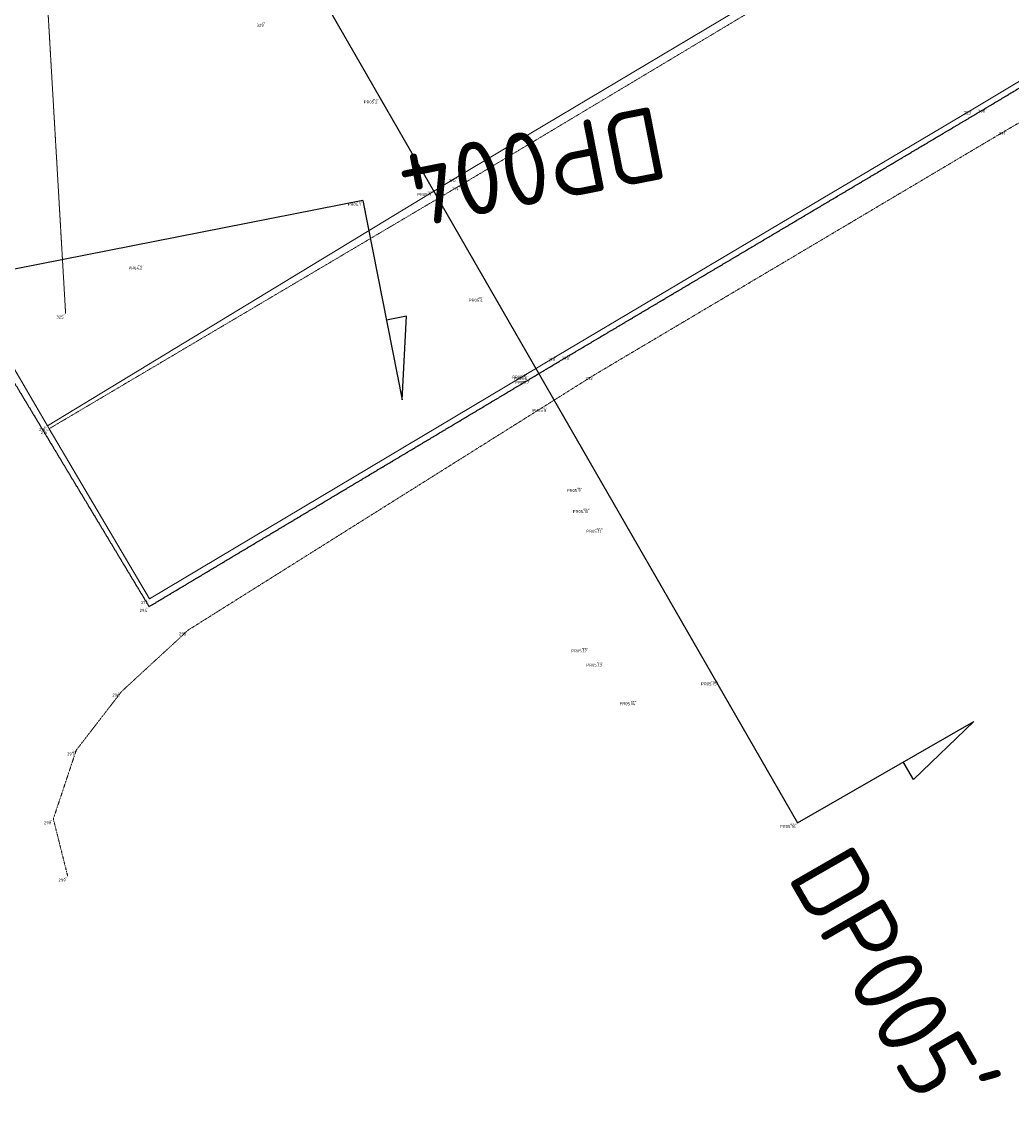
# Model space of a CAD drawing. Header units: millimetres. Extents: x 109167 to 931660, y 98993 to 321604.
# Tile 9 of 39: x 741914 to 766268, y 130853 to 158026. Entities that reach past the tile are written whole.
import ezdxf
from ezdxf.enums import TextEntityAlignment as Align

# ---------------------------------------------------------------- set-up
doc = ezdxf.new("R2010")
doc.units = ezdxf.units.MM
for name, pattern in [('AM-AS', [16, 10, -2, 2, -2]), ('JIS_08_15', [17.25, 15, -0.75, 0.75, -0.75]), ('XX-DASHDOT', [10, 3, -2, 0, -2, 3]), ('XX-HART', [13, 4, -2, 1, -2, 4])]:
    doc.linetypes.add(name, pattern=pattern)
for name, color, linetype in [('- Plangrens ingemeten', 3, 'JIS_08_15'), ('B-ME-AL-SITUATIEMETING-S', 7, 'Continuous'), ('B-WE-AL-PROFIELLOCATIE-S', 7, 'Continuous'), ('B-WE-AL-SITUATIEMETING-S', 7, 'Continuous'), ('X-XX-AL-MEETPUNT_DATA_PUNTNUMMER-T18', 7, 'Continuous')]:
    doc.layers.add(name, color=color, linetype=linetype)
for name, color, linetype, lineweight in [('B-WE-AM-AS_HULPLIJN-G', 130, 'AM-AS', 18), ('B-WE-GW-TALUD_KRUIN-G', 90, 'XX-HART', 18), ('B-WE-VH-KANTOPSLUITING_ACHTERKANTBAND-G', 40, 'XX-DASHDOT', 18), ('B-WE-VH-KANTVERHARDING-G', 40, 'Continuous', 18)]:
    doc.layers.add(name, color=color, linetype=linetype, lineweight=lineweight)
doc.styles.add('NLCS-ISO-ANNOTATIVE-T18', font='NLCS-ISO.ttf', dxfattribs={"height": 1.8})

# ---------------------------------------------------------------- blocks, each defined once
blk = doc.blocks.new('SAL-MEETPUNT_MARKER-SO')
at = {"layer": 'X-XX-AL-MEETPUNT_DATA_PUNTNUMMER-T18', "style": 'NLCS-ISO-ANNOTATIVE-T18'}
blk.add_attdef('PUNTID', text='', height=1.5, dxfattribs=at).set_placement((-1, -2.59), align=Align.RIGHT)
blk = doc.blocks.new('SAL-PROFIEL_LOCATIE_LINKS-SO')
at = {"color": 0, "linetype": 'ByBlock', "lineweight": -2}
blk.add_lwpolyline([(0, 0), (0, 5), (-0.5, 3), (0, 3)], dxfattribs=at)
at = {"color": 0, "linetype": 'ByBlock', "lineweight": -2, "style": 'NLCS-ISO-ANNOTATIVE-T18'}
blk.add_attdef('PROFNUMMER', text='', height=1.8, dxfattribs=at).set_placement((-1, 0), align=Align.MIDDLE_RIGHT)
blk = doc.blocks.new('SAL-PROFIEL_LOCATIE_RECHTS-SO')
at = {"color": 0, "linetype": 'ByBlock', "lineweight": -2}
blk.add_lwpolyline([(0, 0), (0, 5), (0.5, 3), (0, 3)], dxfattribs=at)
at = {"color": 0, "linetype": 'ByBlock', "lineweight": -2, "style": 'NLCS-ISO-ANNOTATIVE-T18'}
blk.add_attdef('PROFNUMMER', text='', height=1.8, dxfattribs=at).set_placement((1, 0), align=Align.MIDDLE_LEFT)

msp = doc.modelspace()

# ---------------------------------------------------------------- linework, layer by layer
at = {"layer": '- Plangrens ingemeten', "elevation": 388.4}
msp.add_lwpolyline([(738470, 192154.1), (738761.2, 186921.9), (739351.2, 176703.4), (739969.5, 166237.6), (740653.7, 154407.9), (741096.9, 150190.7), (745038.8, 143636.6), (755417, 149842.9), (765661.5, 155928.5), (775791.5, 162009.5), (785249.7, 167716.6), (785657.2, 167924.5), (794422.4, 173142.7), (806378.6, 180329.4), (806299.8, 180515.5), (798748.5, 192891.8)], dxfattribs=at)
at = {"layer": 'B-WE-AL-PROFIELLOCATIE-S', "elevation": 443.6}
for points in [[(749357.5, 158528.5), (760994.8, 138314.9)], [(750301.5, 153632.5), (733813.8, 150382.5)]]:
    msp.add_lwpolyline(points, dxfattribs=at)
at = {"layer": 'B-WE-AM-AS_HULPLIJN-G'}
msp.add_polyline3d([(738380.3, 229299.4, 312.1), (739496.3, 210421.1, 245.4), (740666.9, 190662, 183.6), (741821.1, 170815.2, 39.4), (742984.7, 150855.1, -147.9)], dxfattribs=at)
at = {"layer": 'B-WE-GW-TALUD_KRUIN-G'}
msp.add_polyline3d([(786181.7, 163856.3, -260.2), (785401.7, 164818, -72.7), (784375.1, 165151.7, 8.2), (783312, 164880.4, -62.6), (781965, 164540.3, 10.2), (776233.4, 161281.3, -125.8), (766154, 155377.9, -239.2), (756003, 149346.7, -262.1), (746003.8, 143060.3, -251.9), (744364, 141549.8, -259.1), (743246.4, 140102.2, -187.3), (742683, 138409.6, -261.6), (743038.8, 136993.3, -393.9)], dxfattribs=at)
at = {"layer": 'B-WE-VH-KANTOPSLUITING_ACHTERKANTBAND-G'}
for points in [[(803319.3, 183788.3, 63), (802086.2, 183015.2, 87.4), (800940.7, 182235.8, 96.9), (801046.3, 181917.7, 109.3), (803138.1, 178409.8, 112), (794471.2, 173221.7, 97.2), (785249.7, 167716.6, 111.8), (775791.5, 162009.5, 115.3), (765661.5, 155928.5, 63.1), (755417, 149842.9, -9.1), (745038.8, 143636.6, -26.9), (741096.9, 150190.7, -94.1), (740653.7, 154407.9, -98.4), (739969.5, 166237.6, 41.7), (739351.2, 176703.4, 195.8), (738761.2, 186921.9, 288.1), (738178.7, 197386.2, 300.9)], [(742580.7, 148015.8, -179.6), (752700.6, 154009.7, -193.7), (762387.2, 159813.6, -148.3), (772798.9, 165999.1, -109.8), (782626.2, 171888.2, -89.7), (791701.3, 177272, -74.3), (800444.6, 182540.6, -73.4)]]:
    msp.add_polyline3d(points, dxfattribs=at)
at = {"layer": 'B-WE-VH-KANTVERHARDING-G'}
for points in [[(738306.8, 197444.1, 228.6), (738893.3, 186958.4, 186.7), (739488.6, 176581.7, 84.2), (740086.2, 166283, -72.6), (740689.9, 156034.8, -180.6), (740864.4, 153445.2, -204.2), (741213.5, 150352.4, -189.1), (742540.1, 148087.2, -175.3), (742580.7, 148015.8, -179.6), (745052, 143830.6, -149.2), (755076.6, 149807.7, -131.9), (765307.5, 155883.7, -42.4), (775643.5, 162090.6, 21.7), (785179.6, 167820.7, 9), (794292.5, 173272, 37.9), (802951.4, 178500.5, 66.6), (802951.4, 178500.5, 66.6)], [(742540.1, 148087.2, -175.3), (752628.5, 154214.9, -203.6), (762293.7, 159983.3, -151.2), (772678.6, 166175, -105.7), (782534, 172073, -76.3), (791583.8, 177445.2, -63.6), (800323.6, 182735.5, -67.4), (802951.4, 178500.5, 66.6)]]:
    msp.add_polyline3d(points, dxfattribs=at)

# ---------------------------------------------------------------- block references
at = {"layer": 'B-ME-AL-SITUATIEMETING-S'}
ref = msp.add_blockref('SAL-MEETPUNT_MARKER-SO', (747910.3, 158037.6, -263.4), dxfattribs=dict(at, xscale=20, yscale=20, zscale=20))
ref.add_attrib('PUNTID', '329', dxfattribs={"layer": 'X-XX-AL-MEETPUNT_DATA_PUNTNUMMER-T18', "height": 30, "style": 'NLCS-ISO-ANNOTATIVE-T18'}).set_placement((747890.3, 157985.9, -263.4), align=Align.RIGHT)
ref = msp.add_blockref('SAL-MEETPUNT_MARKER-SO', (750708, 156150.2, -213.6), dxfattribs=dict(at, xscale=20, yscale=20, zscale=20))
ref.add_attrib('PUNTID', 'PR05.2', dxfattribs={"layer": 'X-XX-AL-MEETPUNT_DATA_PUNTNUMMER-T18', "height": 30, "style": 'NLCS-ISO-ANNOTATIVE-T18'}).set_placement((750688, 156098.5, -213.6), align=Align.RIGHT)
ref = msp.add_blockref('SAL-MEETPUNT_MARKER-SO', (765307.5, 155883.7, -42.4), dxfattribs=dict(at, xscale=20, yscale=20, zscale=20))
ref.add_attrib('PUNTID', '223', dxfattribs={"layer": 'X-XX-AL-MEETPUNT_DATA_PUNTNUMMER-T18', "height": 30, "style": 'NLCS-ISO-ANNOTATIVE-T18'}).set_placement((765287.5, 155832, -42.4), align=Align.RIGHT)
ref = msp.add_blockref('SAL-MEETPUNT_MARKER-SO', (765661.5, 155928.5, 63.1), dxfattribs=dict(at, xscale=20, yscale=20, zscale=20))
ref.add_attrib('PUNTID', '290', dxfattribs={"layer": 'X-XX-AL-MEETPUNT_DATA_PUNTNUMMER-T18', "height": 30, "style": 'NLCS-ISO-ANNOTATIVE-T18'}).set_placement((765641.5, 155876.8, 63.1), align=Align.RIGHT)
ref = msp.add_blockref('SAL-MEETPUNT_MARKER-SO', (766154, 155377.9, -239.2), dxfattribs=dict(at, xscale=20, yscale=20, zscale=20))
ref.add_attrib('PUNTID', '291', dxfattribs={"layer": 'X-XX-AL-MEETPUNT_DATA_PUNTNUMMER-T18', "height": 30, "style": 'NLCS-ISO-ANNOTATIVE-T18'}).set_placement((766134, 155326.2, -239.2), align=Align.RIGHT)
ref = msp.add_blockref('SAL-MEETPUNT_MARKER-SO', (752628.5, 154214.9, -203.6), dxfattribs=dict(at, xscale=20, yscale=20, zscale=20))
ref.add_attrib('PUNTID', '220', dxfattribs={"layer": 'X-XX-AL-MEETPUNT_DATA_PUNTNUMMER-T18', "height": 30, "style": 'NLCS-ISO-ANNOTATIVE-T18'}).set_placement((752608.5, 154163.2, -203.6), align=Align.RIGHT)
ref = msp.add_blockref('SAL-MEETPUNT_MARKER-SO', (752024.5, 153870.1, -207.6), dxfattribs=dict(at, xscale=20, yscale=20, zscale=20))
ref.add_attrib('PUNTID', 'PR05.3', dxfattribs={"layer": 'X-XX-AL-MEETPUNT_DATA_PUNTNUMMER-T18', "height": 30, "style": 'NLCS-ISO-ANNOTATIVE-T18'}).set_placement((752004.5, 153818.4, -207.6), align=Align.RIGHT)
ref = msp.add_blockref('SAL-MEETPUNT_MARKER-SO', (752700.6, 154009.7, -193.7), dxfattribs=dict(at, xscale=20, yscale=20, zscale=20))
ref.add_attrib('PUNTID', '219', dxfattribs={"layer": 'X-XX-AL-MEETPUNT_DATA_PUNTNUMMER-T18', "height": 30, "style": 'NLCS-ISO-ANNOTATIVE-T18'}).set_placement((752680.6, 153958, -193.7), align=Align.RIGHT)
ref = msp.add_blockref('SAL-MEETPUNT_MARKER-SO', (750301.5, 153632.5, -193.6), dxfattribs=dict(at, xscale=20, yscale=20, zscale=20))
ref.add_attrib('PUNTID', 'PR04.1', dxfattribs={"layer": 'X-XX-AL-MEETPUNT_DATA_PUNTNUMMER-T18', "height": 30, "style": 'NLCS-ISO-ANNOTATIVE-T18'}).set_placement((750281.5, 153580.8, -193.6), align=Align.RIGHT)
ref = msp.add_blockref('SAL-MEETPUNT_MARKER-SO', (744920.6, 152063.3, -157.9), dxfattribs=dict(at, xscale=20, yscale=20, zscale=20))
ref.add_attrib('PUNTID', 'PR04.2', dxfattribs={"layer": 'X-XX-AL-MEETPUNT_DATA_PUNTNUMMER-T18', "height": 30, "style": 'NLCS-ISO-ANNOTATIVE-T18'}).set_placement((744900.6, 152011.6, -157.9), align=Align.RIGHT)
ref = msp.add_blockref('SAL-MEETPUNT_MARKER-SO', (753299.8, 151268.5, -144.5), dxfattribs=dict(at, xscale=20, yscale=20, zscale=20))
ref.add_attrib('PUNTID', 'PR05.4', dxfattribs={"layer": 'X-XX-AL-MEETPUNT_DATA_PUNTNUMMER-T18', "height": 30, "style": 'NLCS-ISO-ANNOTATIVE-T18'}).set_placement((753279.8, 151216.8, -144.5), align=Align.RIGHT)
ref = msp.add_blockref('SAL-MEETPUNT_MARKER-SO', (742984.7, 150855.1, -147.9), dxfattribs=dict(at, xscale=20, yscale=20, zscale=20))
ref.add_attrib('PUNTID', '325', dxfattribs={"layer": 'X-XX-AL-MEETPUNT_DATA_PUNTNUMMER-T18', "height": 30, "style": 'NLCS-ISO-ANNOTATIVE-T18'}).set_placement((742964.7, 150803.4, -147.9), align=Align.RIGHT)
ref = msp.add_blockref('SAL-MEETPUNT_MARKER-SO', (755076.6, 149807.7, -131.9), dxfattribs=dict(at, xscale=20, yscale=20, zscale=20))
ref.add_attrib('PUNTID', '218', dxfattribs={"layer": 'X-XX-AL-MEETPUNT_DATA_PUNTNUMMER-T18', "height": 30, "style": 'NLCS-ISO-ANNOTATIVE-T18'}).set_placement((755056.6, 149756, -131.9), align=Align.RIGHT)
ref = msp.add_blockref('SAL-MEETPUNT_MARKER-SO', (755417, 149842.9, -9.1), dxfattribs=dict(at, xscale=20, yscale=20, zscale=20))
ref.add_attrib('PUNTID', '293', dxfattribs={"layer": 'X-XX-AL-MEETPUNT_DATA_PUNTNUMMER-T18', "height": 30, "style": 'NLCS-ISO-ANNOTATIVE-T18'}).set_placement((755397, 149791.2, -9.1), align=Align.RIGHT)
ref = msp.add_blockref('SAL-MEETPUNT_MARKER-SO', (754362.9, 149378.3, -99.4), dxfattribs=dict(at, xscale=20, yscale=20, zscale=20))
ref.add_attrib('PUNTID', 'PR05.5', dxfattribs={"layer": 'X-XX-AL-MEETPUNT_DATA_PUNTNUMMER-T18', "height": 30, "style": 'NLCS-ISO-ANNOTATIVE-T18'}).set_placement((754342.9, 149326.6, -99.4), align=Align.RIGHT)
ref = msp.add_blockref('SAL-MEETPUNT_MARKER-SO', (754394.7, 149343, -4.2), dxfattribs=dict(at, xscale=20, yscale=20, zscale=20))
ref.add_attrib('PUNTID', 'PR05.6', dxfattribs={"layer": 'X-XX-AL-MEETPUNT_DATA_PUNTNUMMER-T18', "height": 30, "style": 'NLCS-ISO-ANNOTATIVE-T18'}).set_placement((754374.7, 149291.3, -4.2), align=Align.RIGHT)
ref = msp.add_blockref('SAL-MEETPUNT_MARKER-SO', (754436.8, 149246.9, -12.4), dxfattribs=dict(at, xscale=20, yscale=20, zscale=20))
ref.add_attrib('PUNTID', 'PR05.7', dxfattribs={"layer": 'X-XX-AL-MEETPUNT_DATA_PUNTNUMMER-T18', "height": 30, "style": 'NLCS-ISO-ANNOTATIVE-T18'}).set_placement((754416.8, 149195.2, -12.4), align=Align.RIGHT)
ref = msp.add_blockref('SAL-MEETPUNT_MARKER-SO', (756003, 149346.7, -262.1), dxfattribs=dict(at, xscale=20, yscale=20, zscale=20))
ref.add_attrib('PUNTID', '292', dxfattribs={"layer": 'X-XX-AL-MEETPUNT_DATA_PUNTNUMMER-T18', "height": 30, "style": 'NLCS-ISO-ANNOTATIVE-T18'}).set_placement((755983, 149295, -262.1), align=Align.RIGHT)
ref = msp.add_blockref('SAL-MEETPUNT_MARKER-SO', (754864.1, 148559.5, -354.9), dxfattribs=dict(at, xscale=20, yscale=20, zscale=20))
ref.add_attrib('PUNTID', 'PR05.8', dxfattribs={"layer": 'X-XX-AL-MEETPUNT_DATA_PUNTNUMMER-T18', "height": 30, "style": 'NLCS-ISO-ANNOTATIVE-T18'}).set_placement((754844.1, 148507.8, -354.9), align=Align.RIGHT)
ref = msp.add_blockref('SAL-MEETPUNT_MARKER-SO', (742540.1, 148087.2, -175.3), dxfattribs=dict(at, xscale=20, yscale=20, zscale=20))
ref.add_attrib('PUNTID', '215', dxfattribs={"layer": 'X-XX-AL-MEETPUNT_DATA_PUNTNUMMER-T18', "height": 30, "style": 'NLCS-ISO-ANNOTATIVE-T18'}).set_placement((742520.1, 148035.5, -175.3), align=Align.RIGHT)
ref = msp.add_blockref('SAL-MEETPUNT_MARKER-SO', (742580.7, 148015.8, -179.6), dxfattribs=dict(at, xscale=20, yscale=20, zscale=20))
ref.add_attrib('PUNTID', '216', dxfattribs={"layer": 'X-XX-AL-MEETPUNT_DATA_PUNTNUMMER-T18', "height": 30, "style": 'NLCS-ISO-ANNOTATIVE-T18'}).set_placement((742560.7, 147964.1, -179.6), align=Align.RIGHT)
ref = msp.add_blockref('SAL-MEETPUNT_MARKER-SO', (755710.8, 146585.8, -1393.5), dxfattribs=dict(at, xscale=20, yscale=20, zscale=20))
ref.add_attrib('PUNTID', 'PR05.9', dxfattribs={"layer": 'X-XX-AL-MEETPUNT_DATA_PUNTNUMMER-T18', "height": 30, "style": 'NLCS-ISO-ANNOTATIVE-T18'}).set_placement((755690.8, 146534.1, -1393.5), align=Align.RIGHT)
ref = msp.add_blockref('SAL-MEETPUNT_MARKER-SO', (755892.2, 146069.5, -2309.1), dxfattribs=dict(at, xscale=20, yscale=20, zscale=20))
ref.add_attrib('PUNTID', 'PR05.10', dxfattribs={"layer": 'X-XX-AL-MEETPUNT_DATA_PUNTNUMMER-T18', "height": 30, "style": 'NLCS-ISO-ANNOTATIVE-T18'}).set_placement((755872.2, 146017.8, -2309.1), align=Align.RIGHT)
ref = msp.add_blockref('SAL-MEETPUNT_MARKER-SO', (756212.1, 145581.6, -2408.2), dxfattribs=dict(at, xscale=20, yscale=20, zscale=20))
ref.add_attrib('PUNTID', 'PR05.11', dxfattribs={"layer": 'X-XX-AL-MEETPUNT_DATA_PUNTNUMMER-T18', "height": 30, "style": 'NLCS-ISO-ANNOTATIVE-T18'}).set_placement((756192.1, 145529.9, -2408.2), align=Align.RIGHT)
ref = msp.add_blockref('SAL-MEETPUNT_MARKER-SO', (745052, 143830.6, -149.2), dxfattribs=dict(at, xscale=20, yscale=20, zscale=20))
ref.add_attrib('PUNTID', '217', dxfattribs={"layer": 'X-XX-AL-MEETPUNT_DATA_PUNTNUMMER-T18', "height": 30, "style": 'NLCS-ISO-ANNOTATIVE-T18'}).set_placement((745032, 143778.9, -149.2), align=Align.RIGHT)
ref = msp.add_blockref('SAL-MEETPUNT_MARKER-SO', (745038.8, 143636.6, -26.9), dxfattribs=dict(at, xscale=20, yscale=20, zscale=20))
ref.add_attrib('PUNTID', '294', dxfattribs={"layer": 'X-XX-AL-MEETPUNT_DATA_PUNTNUMMER-T18', "height": 30, "style": 'NLCS-ISO-ANNOTATIVE-T18'}).set_placement((745018.8, 143584.9, -26.9), align=Align.RIGHT)
ref = msp.add_blockref('SAL-MEETPUNT_MARKER-SO', (746003.8, 143060.3, -251.9), dxfattribs=dict(at, xscale=20, yscale=20, zscale=20))
ref.add_attrib('PUNTID', '295', dxfattribs={"layer": 'X-XX-AL-MEETPUNT_DATA_PUNTNUMMER-T18', "height": 30, "style": 'NLCS-ISO-ANNOTATIVE-T18'}).set_placement((745983.8, 143008.6, -251.9), align=Align.RIGHT)
ref = msp.add_blockref('SAL-MEETPUNT_MARKER-SO', (755858, 142636.5, -2555.1), dxfattribs=dict(at, xscale=20, yscale=20, zscale=20))
ref.add_attrib('PUNTID', 'PR05.12', dxfattribs={"layer": 'X-XX-AL-MEETPUNT_DATA_PUNTNUMMER-T18', "height": 30, "style": 'NLCS-ISO-ANNOTATIVE-T18'}).set_placement((755838, 142584.8, -2555.1), align=Align.RIGHT)
ref = msp.add_blockref('SAL-MEETPUNT_MARKER-SO', (756229.6, 142290, -1463), dxfattribs=dict(at, xscale=20, yscale=20, zscale=20))
ref.add_attrib('PUNTID', 'PR05.13', dxfattribs={"layer": 'X-XX-AL-MEETPUNT_DATA_PUNTNUMMER-T18', "height": 30, "style": 'NLCS-ISO-ANNOTATIVE-T18'}).set_placement((756209.6, 142238.3, -1463), align=Align.RIGHT)
ref = msp.add_blockref('SAL-MEETPUNT_MARKER-SO', (759053.4, 141825.7, -675.9), dxfattribs=dict(at, xscale=20, yscale=20, zscale=20))
ref.add_attrib('PUNTID', 'PR05.15', dxfattribs={"layer": 'X-XX-AL-MEETPUNT_DATA_PUNTNUMMER-T18', "height": 30, "style": 'NLCS-ISO-ANNOTATIVE-T18'}).set_placement((759033.4, 141774, -675.9), align=Align.RIGHT)
ref = msp.add_blockref('SAL-MEETPUNT_MARKER-SO', (744364, 141549.8, -259.1), dxfattribs=dict(at, xscale=20, yscale=20, zscale=20))
ref.add_attrib('PUNTID', '296', dxfattribs={"layer": 'X-XX-AL-MEETPUNT_DATA_PUNTNUMMER-T18', "height": 30, "style": 'NLCS-ISO-ANNOTATIVE-T18'}).set_placement((744344, 141498.1, -259.1), align=Align.RIGHT)
ref = msp.add_blockref('SAL-MEETPUNT_MARKER-SO', (757049.4, 141337.2, -782.4), dxfattribs=dict(at, xscale=20, yscale=20, zscale=20))
ref.add_attrib('PUNTID', 'PR05.14', dxfattribs={"layer": 'X-XX-AL-MEETPUNT_DATA_PUNTNUMMER-T18', "height": 30, "style": 'NLCS-ISO-ANNOTATIVE-T18'}).set_placement((757029.4, 141285.5, -782.4), align=Align.RIGHT)
ref = msp.add_blockref('SAL-MEETPUNT_MARKER-SO', (743246.4, 140102.2, -187.3), dxfattribs=dict(at, xscale=20, yscale=20, zscale=20))
ref.add_attrib('PUNTID', '297', dxfattribs={"layer": 'X-XX-AL-MEETPUNT_DATA_PUNTNUMMER-T18', "height": 30, "style": 'NLCS-ISO-ANNOTATIVE-T18'}).set_placement((743226.4, 140050.5, -187.3), align=Align.RIGHT)
ref = msp.add_blockref('SAL-MEETPUNT_MARKER-SO', (742683, 138409.6, -261.6), dxfattribs=dict(at, xscale=20, yscale=20, zscale=20))
ref.add_attrib('PUNTID', '298', dxfattribs={"layer": 'X-XX-AL-MEETPUNT_DATA_PUNTNUMMER-T18', "height": 30, "style": 'NLCS-ISO-ANNOTATIVE-T18'}).set_placement((742663, 138357.9, -261.6), align=Align.RIGHT)
ref = msp.add_blockref('SAL-MEETPUNT_MARKER-SO', (760994.8, 138314.9, -422.7), dxfattribs=dict(at, xscale=20, yscale=20, zscale=20))
ref.add_attrib('PUNTID', 'PR05.16', dxfattribs={"layer": 'X-XX-AL-MEETPUNT_DATA_PUNTNUMMER-T18', "height": 30, "style": 'NLCS-ISO-ANNOTATIVE-T18'}).set_placement((760974.8, 138263.2, -422.7), align=Align.RIGHT)
ref = msp.add_blockref('SAL-MEETPUNT_MARKER-SO', (743038.8, 136993.3, -393.9), dxfattribs=dict(at, xscale=20, yscale=20, zscale=20))
ref.add_attrib('PUNTID', '299', dxfattribs={"layer": 'X-XX-AL-MEETPUNT_DATA_PUNTNUMMER-T18', "height": 30, "style": 'NLCS-ISO-ANNOTATIVE-T18'}).set_placement((743018.8, 136941.6, -393.9), align=Align.RIGHT)
at = {"layer": 'B-WE-AL-PROFIELLOCATIE-S', "xscale": 1000, "yscale": 1000, "zscale": 1000}
for name, p, rotation, values in [('SAL-PROFIEL_LOCATIE_LINKS-SO', (750301.5, 153632.5, 443.6), 191.1509943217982, {'PROFNUMMER': 'DP004'}), ('SAL-PROFIEL_LOCATIE_RECHTS-SO', (760994.8, 138314.9, 443.6), 299.9297377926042, {'PROFNUMMER': "DP005'"})]:
    msp.add_blockref(name, p, dxfattribs=dict(at, rotation=rotation)).add_auto_attribs(values)
at = {"layer": 'B-WE-AL-SITUATIEMETING-S'}
ref = msp.add_blockref('SAL-MEETPUNT_MARKER-SO', (747910.3, 158037.6, -263.4), dxfattribs=dict(at, xscale=50, yscale=50, zscale=50))
ref.add_attrib('PUNTID', '329', dxfattribs={"layer": 'X-XX-AL-MEETPUNT_DATA_PUNTNUMMER-T18', "height": 75, "style": 'NLCS-ISO-ANNOTATIVE-T18'}).set_placement((747860.3, 157908.2, -263.4), align=Align.RIGHT)
ref = msp.add_blockref('SAL-MEETPUNT_MARKER-SO', (750708, 156150.2, -213.6), dxfattribs=dict(at, xscale=50, yscale=50, zscale=50))
ref.add_attrib('PUNTID', 'PR05.2', dxfattribs={"layer": 'X-XX-AL-MEETPUNT_DATA_PUNTNUMMER-T18', "height": 75, "style": 'NLCS-ISO-ANNOTATIVE-T18'}).set_placement((750658, 156020.8, -213.6), align=Align.RIGHT)
ref = msp.add_blockref('SAL-MEETPUNT_MARKER-SO', (765307.5, 155883.7, -42.4), dxfattribs=dict(at, xscale=50, yscale=50, zscale=50))
ref.add_attrib('PUNTID', '223', dxfattribs={"layer": 'X-XX-AL-MEETPUNT_DATA_PUNTNUMMER-T18', "height": 75, "style": 'NLCS-ISO-ANNOTATIVE-T18'}).set_placement((765257.5, 155754.3, -42.4), align=Align.RIGHT)
ref = msp.add_blockref('SAL-MEETPUNT_MARKER-SO', (765661.5, 155928.5, 63.1), dxfattribs=dict(at, xscale=50, yscale=50, zscale=50))
ref.add_attrib('PUNTID', '290', dxfattribs={"layer": 'X-XX-AL-MEETPUNT_DATA_PUNTNUMMER-T18', "height": 75, "style": 'NLCS-ISO-ANNOTATIVE-T18'}).set_placement((765611.5, 155799.1, 63.1), align=Align.RIGHT)
ref = msp.add_blockref('SAL-MEETPUNT_MARKER-SO', (766154, 155377.9, -239.2), dxfattribs=dict(at, xscale=50, yscale=50, zscale=50))
ref.add_attrib('PUNTID', '291', dxfattribs={"layer": 'X-XX-AL-MEETPUNT_DATA_PUNTNUMMER-T18', "height": 75, "style": 'NLCS-ISO-ANNOTATIVE-T18'}).set_placement((766104, 155248.5, -239.2), align=Align.RIGHT)
ref = msp.add_blockref('SAL-MEETPUNT_MARKER-SO', (752628.5, 154214.9, -203.6), dxfattribs=dict(at, xscale=50, yscale=50, zscale=50))
ref.add_attrib('PUNTID', '220', dxfattribs={"layer": 'X-XX-AL-MEETPUNT_DATA_PUNTNUMMER-T18', "height": 75, "style": 'NLCS-ISO-ANNOTATIVE-T18'}).set_placement((752578.5, 154085.5, -203.6), align=Align.RIGHT)
ref = msp.add_blockref('SAL-MEETPUNT_MARKER-SO', (752024.5, 153870.1, -207.6), dxfattribs=dict(at, xscale=50, yscale=50, zscale=50))
ref.add_attrib('PUNTID', 'PR05.3', dxfattribs={"layer": 'X-XX-AL-MEETPUNT_DATA_PUNTNUMMER-T18', "height": 75, "style": 'NLCS-ISO-ANNOTATIVE-T18'}).set_placement((751974.5, 153740.7, -207.6), align=Align.RIGHT)
ref = msp.add_blockref('SAL-MEETPUNT_MARKER-SO', (752700.6, 154009.7, -193.7), dxfattribs=dict(at, xscale=50, yscale=50, zscale=50))
ref.add_attrib('PUNTID', '219', dxfattribs={"layer": 'X-XX-AL-MEETPUNT_DATA_PUNTNUMMER-T18', "height": 75, "style": 'NLCS-ISO-ANNOTATIVE-T18'}).set_placement((752650.6, 153880.3, -193.7), align=Align.RIGHT)
ref = msp.add_blockref('SAL-MEETPUNT_MARKER-SO', (750301.5, 153632.5, -193.6), dxfattribs=dict(at, xscale=50, yscale=50, zscale=50))
ref.add_attrib('PUNTID', 'PR04.1', dxfattribs={"layer": 'X-XX-AL-MEETPUNT_DATA_PUNTNUMMER-T18', "height": 75, "style": 'NLCS-ISO-ANNOTATIVE-T18'}).set_placement((750251.5, 153503.1, -193.6), align=Align.RIGHT)
ref = msp.add_blockref('SAL-MEETPUNT_MARKER-SO', (744920.6, 152063.3, -157.9), dxfattribs=dict(at, xscale=50, yscale=50, zscale=50))
ref.add_attrib('PUNTID', 'PR04.2', dxfattribs={"layer": 'X-XX-AL-MEETPUNT_DATA_PUNTNUMMER-T18', "height": 75, "style": 'NLCS-ISO-ANNOTATIVE-T18'}).set_placement((744870.6, 151933.9, -157.9), align=Align.RIGHT)
ref = msp.add_blockref('SAL-MEETPUNT_MARKER-SO', (753299.8, 151268.5, -144.5), dxfattribs=dict(at, xscale=50, yscale=50, zscale=50))
ref.add_attrib('PUNTID', 'PR05.4', dxfattribs={"layer": 'X-XX-AL-MEETPUNT_DATA_PUNTNUMMER-T18', "height": 75, "style": 'NLCS-ISO-ANNOTATIVE-T18'}).set_placement((753249.8, 151139.1, -144.5), align=Align.RIGHT)
ref = msp.add_blockref('SAL-MEETPUNT_MARKER-SO', (742984.7, 150855.1, -147.9), dxfattribs=dict(at, xscale=50, yscale=50, zscale=50))
ref.add_attrib('PUNTID', '325', dxfattribs={"layer": 'X-XX-AL-MEETPUNT_DATA_PUNTNUMMER-T18', "height": 75, "style": 'NLCS-ISO-ANNOTATIVE-T18'}).set_placement((742934.7, 150725.7, -147.9), align=Align.RIGHT)
ref = msp.add_blockref('SAL-MEETPUNT_MARKER-SO', (755076.6, 149807.7, -131.9), dxfattribs=dict(at, xscale=50, yscale=50, zscale=50))
ref.add_attrib('PUNTID', '218', dxfattribs={"layer": 'X-XX-AL-MEETPUNT_DATA_PUNTNUMMER-T18', "height": 75, "style": 'NLCS-ISO-ANNOTATIVE-T18'}).set_placement((755026.6, 149678.3, -131.9), align=Align.RIGHT)
ref = msp.add_blockref('SAL-MEETPUNT_MARKER-SO', (755417, 149842.9, -9.1), dxfattribs=dict(at, xscale=50, yscale=50, zscale=50))
ref.add_attrib('PUNTID', '293', dxfattribs={"layer": 'X-XX-AL-MEETPUNT_DATA_PUNTNUMMER-T18', "height": 75, "style": 'NLCS-ISO-ANNOTATIVE-T18'}).set_placement((755367, 149713.5, -9.1), align=Align.RIGHT)
ref = msp.add_blockref('SAL-MEETPUNT_MARKER-SO', (754362.9, 149378.3, -99.4), dxfattribs=dict(at, xscale=50, yscale=50, zscale=50))
ref.add_attrib('PUNTID', 'PR05.5', dxfattribs={"layer": 'X-XX-AL-MEETPUNT_DATA_PUNTNUMMER-T18', "height": 75, "style": 'NLCS-ISO-ANNOTATIVE-T18'}).set_placement((754312.9, 149248.9, -99.4), align=Align.RIGHT)
ref = msp.add_blockref('SAL-MEETPUNT_MARKER-SO', (754394.7, 149343, -4.2), dxfattribs=dict(at, xscale=50, yscale=50, zscale=50))
ref.add_attrib('PUNTID', 'PR05.6', dxfattribs={"layer": 'X-XX-AL-MEETPUNT_DATA_PUNTNUMMER-T18', "height": 75, "style": 'NLCS-ISO-ANNOTATIVE-T18'}).set_placement((754344.7, 149213.6, -4.2), align=Align.RIGHT)
ref = msp.add_blockref('SAL-MEETPUNT_MARKER-SO', (754436.8, 149246.9, -12.4), dxfattribs=dict(at, xscale=50, yscale=50, zscale=50))
ref.add_attrib('PUNTID', 'PR05.7', dxfattribs={"layer": 'X-XX-AL-MEETPUNT_DATA_PUNTNUMMER-T18', "height": 75, "style": 'NLCS-ISO-ANNOTATIVE-T18'}).set_placement((754386.8, 149117.5, -12.4), align=Align.RIGHT)
ref = msp.add_blockref('SAL-MEETPUNT_MARKER-SO', (756003, 149346.7, -262.1), dxfattribs=dict(at, xscale=50, yscale=50, zscale=50))
ref.add_attrib('PUNTID', '292', dxfattribs={"layer": 'X-XX-AL-MEETPUNT_DATA_PUNTNUMMER-T18', "height": 75, "style": 'NLCS-ISO-ANNOTATIVE-T18'}).set_placement((755953, 149217.3, -262.1), align=Align.RIGHT)
ref = msp.add_blockref('SAL-MEETPUNT_MARKER-SO', (754864.1, 148559.5, -354.9), dxfattribs=dict(at, xscale=50, yscale=50, zscale=50))
ref.add_attrib('PUNTID', 'PR05.8', dxfattribs={"layer": 'X-XX-AL-MEETPUNT_DATA_PUNTNUMMER-T18', "height": 75, "style": 'NLCS-ISO-ANNOTATIVE-T18'}).set_placement((754814.1, 148430.1, -354.9), align=Align.RIGHT)
ref = msp.add_blockref('SAL-MEETPUNT_MARKER-SO', (742540.1, 148087.2, -175.3), dxfattribs=dict(at, xscale=50, yscale=50, zscale=50))
ref.add_attrib('PUNTID', '215', dxfattribs={"layer": 'X-XX-AL-MEETPUNT_DATA_PUNTNUMMER-T18', "height": 75, "style": 'NLCS-ISO-ANNOTATIVE-T18'}).set_placement((742490.1, 147957.8, -175.3), align=Align.RIGHT)
ref = msp.add_blockref('SAL-MEETPUNT_MARKER-SO', (742580.7, 148015.8, -179.6), dxfattribs=dict(at, xscale=50, yscale=50, zscale=50))
ref.add_attrib('PUNTID', '216', dxfattribs={"layer": 'X-XX-AL-MEETPUNT_DATA_PUNTNUMMER-T18', "height": 75, "style": 'NLCS-ISO-ANNOTATIVE-T18'}).set_placement((742530.7, 147886.4, -179.6), align=Align.RIGHT)
ref = msp.add_blockref('SAL-MEETPUNT_MARKER-SO', (755710.8, 146585.8, -1393.5), dxfattribs=dict(at, xscale=50, yscale=50, zscale=50))
ref.add_attrib('PUNTID', 'PR05.9', dxfattribs={"layer": 'X-XX-AL-MEETPUNT_DATA_PUNTNUMMER-T18', "height": 75, "style": 'NLCS-ISO-ANNOTATIVE-T18'}).set_placement((755660.8, 146456.4, -1393.5), align=Align.RIGHT)
ref = msp.add_blockref('SAL-MEETPUNT_MARKER-SO', (755892.2, 146069.5, -2309.1), dxfattribs=dict(at, xscale=50, yscale=50, zscale=50))
ref.add_attrib('PUNTID', 'PR05.10', dxfattribs={"layer": 'X-XX-AL-MEETPUNT_DATA_PUNTNUMMER-T18', "height": 75, "style": 'NLCS-ISO-ANNOTATIVE-T18'}).set_placement((755842.2, 145940.1, -2309.1), align=Align.RIGHT)
ref = msp.add_blockref('SAL-MEETPUNT_MARKER-SO', (756212.1, 145581.6, -2408.2), dxfattribs=dict(at, xscale=50, yscale=50, zscale=50))
ref.add_attrib('PUNTID', 'PR05.11', dxfattribs={"layer": 'X-XX-AL-MEETPUNT_DATA_PUNTNUMMER-T18', "height": 75, "style": 'NLCS-ISO-ANNOTATIVE-T18'}).set_placement((756162.1, 145452.2, -2408.2), align=Align.RIGHT)
ref = msp.add_blockref('SAL-MEETPUNT_MARKER-SO', (745052, 143830.6, -149.2), dxfattribs=dict(at, xscale=50, yscale=50, zscale=50))
ref.add_attrib('PUNTID', '217', dxfattribs={"layer": 'X-XX-AL-MEETPUNT_DATA_PUNTNUMMER-T18', "height": 75, "style": 'NLCS-ISO-ANNOTATIVE-T18'}).set_placement((745002, 143701.2, -149.2), align=Align.RIGHT)
ref = msp.add_blockref('SAL-MEETPUNT_MARKER-SO', (745038.8, 143636.6, -26.9), dxfattribs=dict(at, xscale=50, yscale=50, zscale=50))
ref.add_attrib('PUNTID', '294', dxfattribs={"layer": 'X-XX-AL-MEETPUNT_DATA_PUNTNUMMER-T18', "height": 75, "style": 'NLCS-ISO-ANNOTATIVE-T18'}).set_placement((744988.8, 143507.2, -26.9), align=Align.RIGHT)
ref = msp.add_blockref('SAL-MEETPUNT_MARKER-SO', (746003.8, 143060.3, -251.9), dxfattribs=dict(at, xscale=50, yscale=50, zscale=50))
ref.add_attrib('PUNTID', '295', dxfattribs={"layer": 'X-XX-AL-MEETPUNT_DATA_PUNTNUMMER-T18', "height": 75, "style": 'NLCS-ISO-ANNOTATIVE-T18'}).set_placement((745953.8, 142930.9, -251.9), align=Align.RIGHT)
ref = msp.add_blockref('SAL-MEETPUNT_MARKER-SO', (755858, 142636.5, -2555.1), dxfattribs=dict(at, xscale=50, yscale=50, zscale=50))
ref.add_attrib('PUNTID', 'PR05.12', dxfattribs={"layer": 'X-XX-AL-MEETPUNT_DATA_PUNTNUMMER-T18', "height": 75, "style": 'NLCS-ISO-ANNOTATIVE-T18'}).set_placement((755808, 142507.1, -2555.1), align=Align.RIGHT)
ref = msp.add_blockref('SAL-MEETPUNT_MARKER-SO', (756229.6, 142290, -1463), dxfattribs=dict(at, xscale=50, yscale=50, zscale=50))
ref.add_attrib('PUNTID', 'PR05.13', dxfattribs={"layer": 'X-XX-AL-MEETPUNT_DATA_PUNTNUMMER-T18', "height": 75, "style": 'NLCS-ISO-ANNOTATIVE-T18'}).set_placement((756179.6, 142160.6, -1463), align=Align.RIGHT)
ref = msp.add_blockref('SAL-MEETPUNT_MARKER-SO', (759053.4, 141825.7, -675.9), dxfattribs=dict(at, xscale=50, yscale=50, zscale=50))
ref.add_attrib('PUNTID', 'PR05.15', dxfattribs={"layer": 'X-XX-AL-MEETPUNT_DATA_PUNTNUMMER-T18', "height": 75, "style": 'NLCS-ISO-ANNOTATIVE-T18'}).set_placement((759003.4, 141696.3, -675.9), align=Align.RIGHT)
ref = msp.add_blockref('SAL-MEETPUNT_MARKER-SO', (744364, 141549.8, -259.1), dxfattribs=dict(at, xscale=50, yscale=50, zscale=50))
ref.add_attrib('PUNTID', '296', dxfattribs={"layer": 'X-XX-AL-MEETPUNT_DATA_PUNTNUMMER-T18', "height": 75, "style": 'NLCS-ISO-ANNOTATIVE-T18'}).set_placement((744314, 141420.4, -259.1), align=Align.RIGHT)
ref = msp.add_blockref('SAL-MEETPUNT_MARKER-SO', (757049.4, 141337.2, -782.4), dxfattribs=dict(at, xscale=50, yscale=50, zscale=50))
ref.add_attrib('PUNTID', 'PR05.14', dxfattribs={"layer": 'X-XX-AL-MEETPUNT_DATA_PUNTNUMMER-T18', "height": 75, "style": 'NLCS-ISO-ANNOTATIVE-T18'}).set_placement((756999.4, 141207.8, -782.4), align=Align.RIGHT)
ref = msp.add_blockref('SAL-MEETPUNT_MARKER-SO', (743246.4, 140102.2, -187.3), dxfattribs=dict(at, xscale=50, yscale=50, zscale=50))
ref.add_attrib('PUNTID', '297', dxfattribs={"layer": 'X-XX-AL-MEETPUNT_DATA_PUNTNUMMER-T18', "height": 75, "style": 'NLCS-ISO-ANNOTATIVE-T18'}).set_placement((743196.4, 139972.8, -187.3), align=Align.RIGHT)
ref = msp.add_blockref('SAL-MEETPUNT_MARKER-SO', (742683, 138409.6, -261.6), dxfattribs=dict(at, xscale=50, yscale=50, zscale=50))
ref.add_attrib('PUNTID', '298', dxfattribs={"layer": 'X-XX-AL-MEETPUNT_DATA_PUNTNUMMER-T18', "height": 75, "style": 'NLCS-ISO-ANNOTATIVE-T18'}).set_placement((742633, 138280.2, -261.6), align=Align.RIGHT)
ref = msp.add_blockref('SAL-MEETPUNT_MARKER-SO', (760994.8, 138314.9, -422.7), dxfattribs=dict(at, xscale=50, yscale=50, zscale=50))
ref.add_attrib('PUNTID', 'PR05.16', dxfattribs={"layer": 'X-XX-AL-MEETPUNT_DATA_PUNTNUMMER-T18', "height": 75, "style": 'NLCS-ISO-ANNOTATIVE-T18'}).set_placement((760944.8, 138185.5, -422.7), align=Align.RIGHT)
ref = msp.add_blockref('SAL-MEETPUNT_MARKER-SO', (743038.8, 136993.3, -393.9), dxfattribs=dict(at, xscale=50, yscale=50, zscale=50))
ref.add_attrib('PUNTID', '299', dxfattribs={"layer": 'X-XX-AL-MEETPUNT_DATA_PUNTNUMMER-T18', "height": 75, "style": 'NLCS-ISO-ANNOTATIVE-T18'}).set_placement((742988.8, 136863.9, -393.9), align=Align.RIGHT)

doc.saveas('drawing.dxf')
